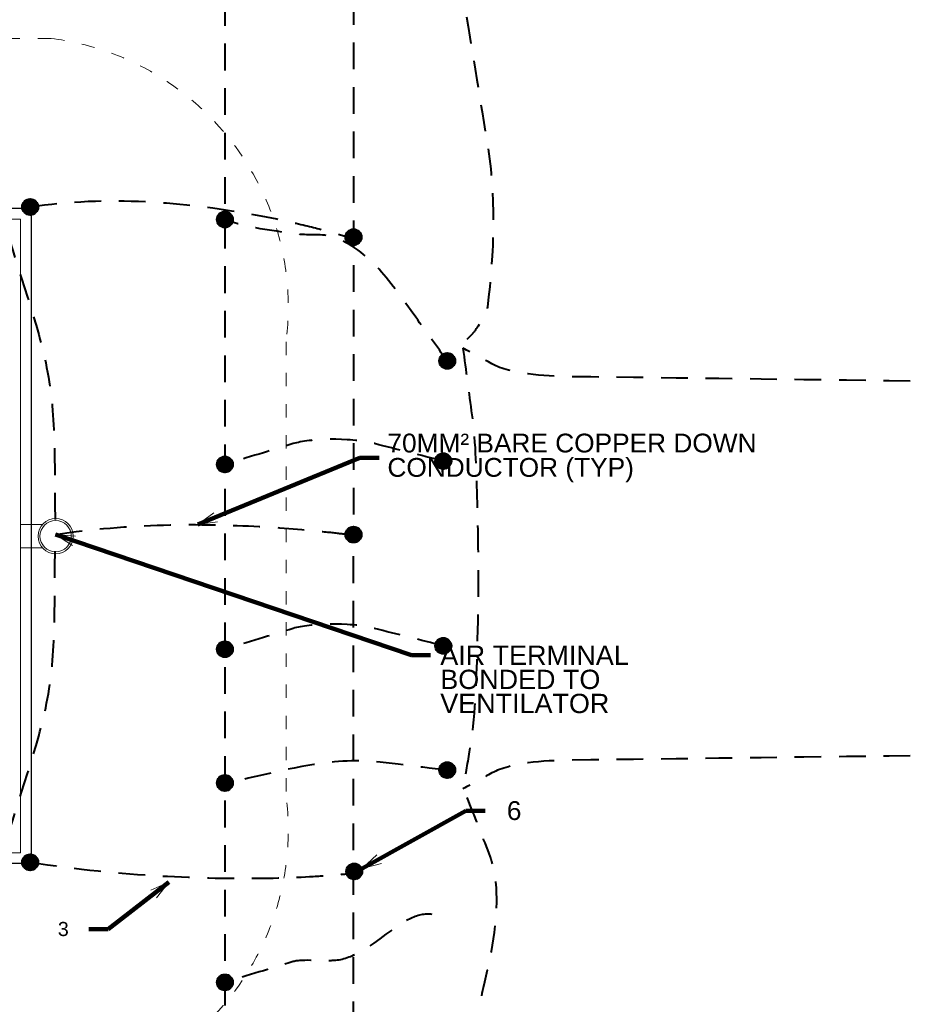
# Model space of a CAD drawing. Header units: inches. Extents: x -8534 to 5423, y -4988 to 1814.
# Tile 14 of 33: x -3678 to -3223, y -2827 to -2324. Entities that reach past the tile are written whole.
import ezdxf

# ---------------------------------------------------------------- set-up
doc = ezdxf.new("R2010")
doc.units = ezdxf.units.IN
doc.header["$LTSCALE"] = 200
doc.header["$MEASUREMENT"] = 0
doc.linetypes.add('DGN Style 2', pattern=[0.113678, 0.068207, -0.045471])
doc.linetypes.add('DGN Style 5', pattern=[0.079575, 0.034104, -0.045471])
for name, color, linetype, lineweight in [('A-FLOR', 30, 'Continuous', 0), ('E-DETL-TEXT', 3, 'Continuous', 0), ('E-GRND-CIRC', 4, 'Continuous', 40), ('G-ANNO-TEXT', 7, 'Continuous', 0), ('S-FNDN-PEDS', 48, 'Continuous', 30), ('S-WALL-LOAD', 3, 'Continuous', 13), ('SC Text', 7, 'Continuous', 0)]:
    doc.layers.add(name, color=color, linetype=linetype, lineweight=lineweight)
doc.styles.add('Notes', font='arial.ttf', dxfattribs={"height": 0.098425})
doc.styles.add('Notes_0', font='arial.ttf')
doc.styles.add('Title Block - General', font='arial.ttf', dxfattribs={"height": 0.12})
doc.dimstyles.new('EAST', dxfattribs={"dimtxt": 9.8425, "dimasz": 9.8425, "dimexe": 4.92125, "dimexo": 4.92125, "dimgap": 4.92125, "dimtad": 1, "dimdec": 0, "dimzin": 11, "dimdsep": 46, "dimlunit": 3, "dimtxsty": 'Notes_0', "dimblk": 'TerminatorOpen_0.5', "dimcen": 0.09, "dimclrd": 1, "dimadec": 4, "dimazin": 3, "dimtfac": 1, "dimtdec": 0, "dimtofl": 0, "dimtmove": 0, "dimatfit": 1, "dimldrblk": 'TerminatorOpen_0.5', "dimfxl": 1, "dimfrac": 2, "dimtolj": 1, "dimtzin": 11, "dimlwd": 30, "dimarcsym": 0})

# ---------------------------------------------------------------- blocks, each defined once
blk = doc.blocks.new('TerminatorOpen_0.5')
at = {"color": 0, "linetype": 'ByBlock', "lineweight": -2}
for q in [(-1, 0.25), (-1, 0), (-1, -0.25)]:
    blk.add_line((0, 0), q, dxfattribs=at)
blk = doc.blocks.new('E-101 LPS')
at = {"layer": 'A-FLOR', "linetype": 'DGN Style 5', "lineweight": 13}
for p, q in [((-3662.28, -2333.43, 144), (-4169.54, -2333.43, 144)), ((-3542.28, -2488.32, 144), (-3542.28, -2719.83, 144))]:
    blk.add_line(p, q, dxfattribs=at)
at = {"layer": 'A-FLOR', "linetype": 'DGN Style 5', "lineweight": 13, "extrusion": (0, 0, -1)}
blk.add_arc((3679.73, -2470.87, -144), 138.55, 97.2336, 187.2336, dxfattribs=at)
at = {"layer": 'A-FLOR', "linetype": 'DGN Style 5', "lineweight": 13}
blk.add_arc((-3679.73, -2737.27, 144), 138.55, 277.2336, 7.2336, dxfattribs=at)
at = {"layer": 'E-GRND-CIRC', "linetype": 'DGN Style 2'}
for p, q in [((-3507.88, -2130.91, 42.45), (-3507.88, -2587.59, 42.45)), ((-3507.88, -2130.91, 42.45), (-3507.88, -2587.59, 42.45)), ((-3507.88, -3043.48, 42.45), (-3507.88, -2586.8, 42.45))]:
    blk.add_line(p, q, dxfattribs=at)
at = {"layer": 'E-GRND-CIRC', "linetype": 'Continuous'}
for p, q in [((-3677.09, -2419.59, 506.29), (-3672.91, -2415.41, 506.29)), ((-3677.08, -2419.23, 506.29), (-3673.27, -2415.42, 506.29)), ((-3677.07, -2419.92, 506.29), (-3672.58, -2415.43, 506.29)), ((-3677.03, -2418.83, 506.29), (-3673.67, -2415.47, 506.29)), ((-3677.02, -2420.23, 506.29), (-3672.27, -2415.48, 506.29)), ((-3676.96, -2420.52, 506.29), (-3671.98, -2415.54, 506.29)), ((-3676.92, -2418.37, 506.29), (-3674.13, -2415.57, 506.29)), ((-3676.88, -2420.8, 506.29), (-3671.7, -2415.62, 506.29)), ((-3676.78, -2421.06, 506.29), (-3671.44, -2415.71, 506.29)), ((-3676.71, -2417.8, 506.29), (-3674.7, -2415.78, 506.29)), ((-3676.67, -2421.3, 506.29), (-3671.2, -2415.82, 506.29)), ((-3676.55, -2421.53, 506.29), (-3670.97, -2415.95, 506.29)), ((-3676.42, -2421.75, 506.29), (-3670.75, -2416.08, 506.29)), ((-3676.27, -2421.96, 506.29), (-3670.54, -2416.22, 506.29)), ((-3676.12, -2422.16, 506.29), (-3670.34, -2416.38, 506.29)), ((-3676.05, -2416.78, 506.29), (-3675.72, -2416.45, 506.29)), ((-3675.95, -2422.34, 506.29), (-3670.16, -2416.55, 506.29)), ((-3675.77, -2422.52, 506.29), (-3669.98, -2416.73, 506.29)), ((-3675.58, -2422.68, 506.29), (-3669.82, -2416.92, 506.29)), ((-3675.38, -2422.84, 506.29), (-3669.66, -2417.12, 506.29)), ((-3675.17, -2422.98, 506.29), (-3669.52, -2417.33, 506.29)), ((-3674.95, -2423.11, 506.29), (-3669.39, -2417.55, 506.29)), ((-3674.71, -2423.23, 506.29), (-3669.27, -2417.79, 506.29)), ((-3674.47, -2423.33, 506.29), (-3669.17, -2418.03, 506.29)), ((-3674.2, -2423.42, 506.29), (-3669.07, -2418.3, 506.29)), ((-3673.93, -2423.5, 506.29), (-3669, -2418.57, 506.29)), ((-3673.63, -2423.56, 506.29), (-3668.94, -2418.87, 506.29)), ((-3673.31, -2423.6, 506.29), (-3668.9, -2419.18, 506.29)), ((-3672.97, -2423.61, 506.29), (-3668.89, -2419.53, 506.29)), ((-3672.6, -2423.59, 506.29), (-3668.91, -2419.9, 506.29)), ((-3672.19, -2423.53, 506.29), (-3668.97, -2420.31, 506.29)), ((-3671.71, -2423.4, 506.29), (-3669.1, -2420.79, 506.29)), ((-3671.1, -2423.14, 506.29), (-3669.35, -2421.4, 506.29)), ((-3511.97, -2434.99, 42.45), (-3507.8, -2430.81, 42.45)), ((-3511.96, -2434.62, 42.45), (-3508.16, -2430.82, 42.45)), ((-3511.95, -2435.32, 42.45), (-3507.46, -2430.83, 42.45)), ((-3511.92, -2434.22, 42.45), (-3508.56, -2430.87, 42.45)), ((-3511.91, -2435.63, 42.45), (-3507.15, -2430.87, 42.45)), ((-3511.85, -2435.92, 42.45), (-3506.86, -2430.94, 42.45)), ((-3511.81, -2433.76, 42.45), (-3509.02, -2430.97, 42.45)), ((-3511.77, -2436.19, 42.45), (-3506.59, -2431.02, 42.45)), ((-3511.67, -2436.45, 42.45), (-3506.33, -2431.11, 42.45)), ((-3511.6, -2433.2, 42.45), (-3509.58, -2431.18, 42.45)), ((-3511.56, -2436.7, 42.45), (-3506.09, -2431.22, 42.45)), ((-3511.44, -2436.93, 42.45), (-3505.86, -2431.34, 42.45)), ((-3511.31, -2437.15, 42.45), (-3505.64, -2431.48, 42.45)), ((-3511.16, -2437.36, 42.45), (-3505.43, -2431.62, 42.45)), ((-3511.01, -2437.55, 42.45), (-3505.23, -2431.78, 42.45)), ((-3510.93, -2432.18, 42.45), (-3510.6, -2431.85, 42.45)), ((-3510.84, -2437.74, 42.45), (-3505.04, -2431.95, 42.45)), ((-3510.66, -2437.91, 42.45), (-3504.87, -2432.12, 42.45)), ((-3510.47, -2438.08, 42.45), (-3504.7, -2432.31, 42.45)), ((-3510.27, -2438.23, 42.45), (-3504.55, -2432.51, 42.45)), ((-3510.06, -2438.37, 42.45), (-3504.41, -2432.72, 42.45)), ((-3509.84, -2438.51, 42.45), (-3504.28, -2432.95, 42.45)), ((-3509.6, -2438.62, 42.45), (-3504.16, -2433.18, 42.45)), ((-3509.35, -2438.73, 42.45), (-3504.05, -2433.43, 42.45)), ((-3509.09, -2438.82, 42.45), (-3503.96, -2433.69, 42.45)), ((-3508.81, -2438.9, 42.45), (-3503.89, -2433.97, 42.45)), ((-3508.52, -2438.95, 42.45), (-3503.83, -2434.27, 42.45)), ((-3508.2, -2438.99, 42.45), (-3503.79, -2434.58, 42.45)), ((-3507.86, -2439, 42.45), (-3503.78, -2434.92, 42.45)), ((-3507.49, -2438.99, 42.45), (-3503.8, -2435.29, 42.45)), ((-3507.07, -2438.93, 42.45), (-3503.86, -2435.71, 42.45)), ((-3506.59, -2438.8, 42.45), (-3503.98, -2436.19, 42.45)), ((-3505.98, -2438.54, 42.45), (-3504.24, -2436.8, 42.45)), ((-3511.97, -2586.87, 42.45), (-3507.8, -2582.7, 42.45)), ((-3511.96, -2586.51, 42.45), (-3508.16, -2582.71, 42.45)), ((-3511.95, -2587.21, 42.45), (-3507.46, -2582.72, 42.45)), ((-3511.92, -2586.11, 42.45), (-3508.56, -2582.76, 42.45)), ((-3511.91, -2587.52, 42.45), (-3507.15, -2582.76, 42.45)), ((-3511.85, -2587.81, 42.45), (-3506.86, -2582.82, 42.45)), ((-3511.81, -2585.65, 42.45), (-3509.02, -2582.86, 42.45)), ((-3511.77, -2588.08, 42.45), (-3506.59, -2582.9, 42.45)), ((-3511.67, -2588.34, 42.45), (-3506.33, -2583, 42.45)), ((-3511.6, -2585.09, 42.45), (-3509.58, -2583.07, 42.45)), ((-3511.56, -2588.59, 42.45), (-3506.09, -2583.11, 42.45)), ((-3511.44, -2588.82, 42.45), (-3505.86, -2583.23, 42.45)), ((-3511.31, -2589.04, 42.45), (-3505.64, -2583.36, 42.45)), ((-3511.16, -2589.24, 42.45), (-3505.43, -2583.51, 42.45)), ((-3511.01, -2589.44, 42.45), (-3505.23, -2583.67, 42.45)), ((-3510.93, -2584.07, 42.45), (-3510.6, -2583.74, 42.45)), ((-3510.84, -2589.63, 42.45), (-3505.04, -2583.83, 42.45)), ((-3510.66, -2589.8, 42.45), (-3504.87, -2584.01, 42.45)), ((-3510.47, -2589.97, 42.45), (-3504.7, -2584.2, 42.45)), ((-3510.27, -2590.12, 42.45), (-3504.55, -2584.4, 42.45)), ((-3510.06, -2590.26, 42.45), (-3504.41, -2584.61, 42.45)), ((-3509.84, -2590.39, 42.45), (-3504.28, -2584.84, 42.45)), ((-3509.6, -2590.51, 42.45), (-3504.16, -2585.07, 42.45)), ((-3509.35, -2590.62, 42.45), (-3504.05, -2585.32, 42.45)), ((-3509.09, -2590.71, 42.45), (-3503.96, -2585.58, 42.45)), ((-3508.81, -2590.78, 42.45), (-3503.89, -2585.86, 42.45)), ((-3508.52, -2590.84, 42.45), (-3503.83, -2586.15, 42.45)), ((-3508.2, -2590.88, 42.45), (-3503.79, -2586.47, 42.45)), ((-3507.86, -2590.89, 42.45), (-3503.78, -2586.81, 42.45)), ((-3507.49, -2590.87, 42.45), (-3503.8, -2587.18, 42.45)), ((-3507.07, -2590.81, 42.45), (-3503.86, -2587.6, 42.45)), ((-3506.59, -2590.69, 42.45), (-3503.98, -2588.08, 42.45)), ((-3505.98, -2590.43, 42.45), (-3504.24, -2588.69, 42.45)), ((-3677.09, -2754.2, 506.29), (-3672.91, -2750.02, 506.29)), ((-3677.08, -2753.83, 506.29), (-3673.27, -2750.03, 506.29)), ((-3677.07, -2754.53, 506.29), (-3672.58, -2750.04, 506.29)), ((-3677.03, -2753.43, 506.29), (-3673.67, -2750.08, 506.29)), ((-3677.02, -2754.84, 506.29), (-3672.27, -2750.08, 506.29)), ((-3676.96, -2755.13, 506.29), (-3671.98, -2750.15, 506.29)), ((-3676.92, -2752.97, 506.29), (-3674.13, -2750.18, 506.29)), ((-3676.88, -2755.4, 506.29), (-3671.7, -2750.23, 506.29)), ((-3676.78, -2755.66, 506.29), (-3671.44, -2750.32, 506.29)), ((-3676.71, -2752.41, 506.29), (-3674.7, -2750.39, 506.29)), ((-3676.67, -2755.91, 506.29), (-3671.2, -2750.43, 506.29)), ((-3676.55, -2756.14, 506.29), (-3670.97, -2750.55, 506.29)), ((-3676.42, -2756.36, 506.29), (-3670.75, -2750.69, 506.29)), ((-3676.27, -2756.57, 506.29), (-3670.54, -2750.83, 506.29)), ((-3676.12, -2756.76, 506.29), (-3670.34, -2750.99, 506.29)), ((-3676.05, -2751.39, 506.29), (-3675.72, -2751.06, 506.29)), ((-3675.95, -2756.95, 506.29), (-3670.16, -2751.15, 506.29)), ((-3675.77, -2757.12, 506.29), (-3669.98, -2751.33, 506.29)), ((-3675.58, -2757.29, 506.29), (-3669.82, -2751.52, 506.29)), ((-3675.38, -2757.44, 506.29), (-3669.66, -2751.72, 506.29)), ((-3675.17, -2757.58, 506.29), (-3669.52, -2751.93, 506.29)), ((-3674.95, -2757.72, 506.29), (-3669.39, -2752.16, 506.29)), ((-3674.71, -2757.83, 506.29), (-3669.27, -2752.39, 506.29)), ((-3674.47, -2757.94, 506.29), (-3669.17, -2752.64, 506.29)), ((-3674.2, -2758.03, 506.29), (-3669.07, -2752.9, 506.29)), ((-3673.93, -2758.11, 506.29), (-3669, -2753.18, 506.29)), ((-3673.63, -2758.16, 506.29), (-3668.94, -2753.48, 506.29)), ((-3673.31, -2758.2, 506.29), (-3668.9, -2753.79, 506.29)), ((-3672.97, -2758.21, 506.29), (-3668.89, -2754.13, 506.29)), ((-3672.6, -2758.2, 506.29), (-3668.91, -2754.5, 506.29)), ((-3672.19, -2758.14, 506.29), (-3668.97, -2754.92, 506.29)), ((-3511.57, -2758.85, 506.29), (-3507.39, -2754.67, 506.29)), ((-3511.56, -2758.49, 506.29), (-3507.75, -2754.68, 506.29)), ((-3511.55, -2759.18, 506.29), (-3507.06, -2754.69, 506.29)), ((-3511.51, -2758.09, 506.29), (-3508.15, -2754.73, 506.29)), ((-3511.5, -2759.49, 506.29), (-3506.75, -2754.74, 506.29)), ((-3511.44, -2759.78, 506.29), (-3506.46, -2754.8, 506.29)), ((-3511.4, -2757.63, 506.29), (-3508.61, -2754.84, 506.29)), ((-3511.36, -2760.06, 506.29), (-3506.18, -2754.88, 506.29)), ((-3671.71, -2758.01, 506.29), (-3669.1, -2755.4, 506.29)), ((-3671.1, -2757.75, 506.29), (-3669.35, -2756.01, 506.29)), ((-3511.27, -2760.32, 506.29), (-3505.92, -2754.97, 506.29)), ((-3511.2, -2757.06, 506.29), (-3509.18, -2755.04, 506.29)), ((-3511.16, -2760.56, 506.29), (-3505.68, -2755.08, 506.29)), ((-3511.03, -2760.79, 506.29), (-3505.45, -2755.21, 506.29)), ((-3510.9, -2761.01, 506.29), (-3505.23, -2755.34, 506.29)), ((-3510.76, -2761.22, 506.29), (-3505.02, -2755.48, 506.29)), ((-3510.6, -2761.42, 506.29), (-3504.82, -2755.64, 506.29)), ((-3510.53, -2756.04, 506.29), (-3510.2, -2755.71, 506.29)), ((-3510.43, -2761.6, 506.29), (-3504.64, -2755.81, 506.29)), ((-3510.25, -2761.78, 506.29), (-3504.46, -2755.99, 506.29)), ((-3510.06, -2761.94, 506.29), (-3504.3, -2756.18, 506.29)), ((-3509.86, -2762.1, 506.29), (-3504.14, -2756.38, 506.29)), ((-3509.65, -2762.24, 506.29), (-3504, -2756.59, 506.29)), ((-3509.43, -2762.37, 506.29), (-3503.87, -2756.81, 506.29)), ((-3509.19, -2762.49, 506.29), (-3503.75, -2757.05, 506.29)), ((-3508.95, -2762.59, 506.29), (-3503.65, -2757.29, 506.29)), ((-3508.68, -2762.68, 506.29), (-3503.56, -2757.56, 506.29)), ((-3508.41, -2762.76, 506.29), (-3503.48, -2757.83, 506.29)), ((-3508.11, -2762.82, 506.29), (-3503.42, -2758.13, 506.29)), ((-3507.79, -2762.86, 506.29), (-3503.38, -2758.45, 506.29)), ((-3507.45, -2762.87, 506.29), (-3503.37, -2758.79, 506.29)), ((-3507.08, -2762.85, 506.29), (-3503.39, -2759.16, 506.29)), ((-3506.67, -2762.79, 506.29), (-3503.45, -2759.57, 506.29)), ((-3506.19, -2762.66, 506.29), (-3503.58, -2760.05, 506.29)), ((-3505.58, -2762.4, 506.29), (-3503.84, -2760.66, 506.29))]:
    blk.add_line(p, q, dxfattribs=at)
for centre in [(-3672.99, -2419.51, 506.29), (-3507.88, -2434.91, 42.45), (-3507.88, -2586.8, 42.45), (-3672.99, -2754.12, 506.29), (-3507.47, -2758.77, 506.29)]:
    blk.add_circle(centre, 4.1, dxfattribs=at)
at = {"layer": 'E-GRND-CIRC', "linetype": 'DGN Style 2'}
for points in [[(-3672.99, -2419.51, 506.29), (-3594.6, -2407.04, 506.29), (-3507.88, -2435.7, 42.45), (-3507.88, -2435.7, 42.45)], [(-3659.98, -2586.8), (-3585.66, -2574.95), (-3507.88, -2587.59, 42.45), (-3507.88, -2586.8, 42.45)], [(-3672.99, -2754.12, 506.29), (-3577.06, -2768.5, 506.29), (-3507.47, -2759.57, 506.29), (-3507.47, -2759.57, 506.29)]]:
    blk.add_open_spline(points, degree=3, dxfattribs=at)
for points in [[(-3684.73, -2432.2, 0), (-3677.58, -2457.72, 0), (-3667.4, -2482.77, 0), (-3663.27, -2508.77, 0), (-3659.17, -2534.57, 0), (-3661.07, -2561.32, 0), (-3659.98, -2587.59)], [(-3684.73, -2742.19, 0), (-3677.58, -2716.66, 0), (-3667.4, -2691.62, 0), (-3663.27, -2665.61, 0), (-3659.17, -2639.82, 0), (-3661.07, -2613.07, 0), (-3659.98, -2586.8)]]:
    blk.add_open_spline(points, degree=3, knots=[0, 0, 0, 0, 0.502021, 0.502021, 0.502021, 1, 1, 1, 1], dxfattribs=at)
at = {"layer": 'G-ANNO-TEXT'}
for p, q in [((-3666.68, -2581.59), (-3677.98, -2581.59)), ((-3666.68, -2593.59), (-3677.98, -2593.59))]:
    blk.add_line(p, q, dxfattribs=at)
for radius in [9, 8]:
    blk.add_circle((-3659.98, -2587.59), radius, dxfattribs=at)
at = {"layer": 'S-FNDN-PEDS', "flags": 128}
blk.add_lwpolyline([(-3929.72, -2420.17), (-3672.48, -2420.17), (-3672.48, -2754.78), (-3929.72, -2754.78)], dxfattribs=at)
at = {"layer": 'S-WALL-LOAD', "flags": 128}
blk.add_lwpolyline([(-3929.72, -2749.28), (-3677.98, -2749.28), (-3677.98, -2425.67), (-3929.72, -2425.67)], dxfattribs=at)
at = {"layer": 'E-DETL-TEXT', "insert": (-3463.54, -2643.47), "char_height": 9.8425, "width": 102.66, "attachment_point": 1, "line_spacing_factor": 0.75, "style": 'Notes'}
blk.add_mtext('AIR TERMINAL BONDED TO VENTILATOR', dxfattribs=at)
at = {"layer": 'SC Text', "linetype": 'DGN Style 2', "char_height": 9.6, "attachment_point": 1, "style": 'Title Block - General'}
for s, insert, line_spacing_factor in [('70MM² BARE COPPER DOWN\\PCONDUCTOR (TYP)', (-3490.54, -2535.24, 11.06), 0.776524), ('6', (-3429.56, -2722.91, 109.99), 0.6)]:
    blk.add_mtext(s, dxfattribs=dict(at, insert=insert, line_spacing_factor=line_spacing_factor))
at = {"layer": 'SC Text', "linetype": 'Continuous', "insert": (-3658.88, -2784.56, 77.56), "char_height": 7.2, "attachment_point": 1, "line_spacing_factor": 0.6, "style": 'Title Block - General'}
blk.add_mtext('3', dxfattribs=at)
at = {"layer": 'E-DETL-TEXT', "annotation_type": 0, "has_hookline": 1, "hookline_direction": 0, "text_width": 95.77}
blk.add_leader([(-3659.98, -2586.8), (-3478.32, -2648.4), (-3468.48, -2648.4)], dimstyle='EAST', override={"dimtad": 0, "dimclrd": 0, "dimlwd": 65534}, dxfattribs=at)
at = {"layer": 'SC Text', "color": 1, "linetype": 'Continuous', "lineweight": 30, "annotation_type": 0, "has_hookline": 1}
for points, override, hookline_direction, text_width in [([(-3587.33, -2581.71, 11.06), (-3504.67, -2547.58, 11.06), (-3494.82, -2547.58, 11.06)], {"dimtad": 0, "dimclrd": 0, "dimlwd": 65534}, 0, 186.79), ([(-3503.43, -2757.32, 109.99), (-3450.42, -2727.77, 109.99), (-3440.58, -2727.77, 109.99)], {"dimgap": -4.92125, "dimtad": 0, "dimclrd": 0, "dimlwd": 65534}, 0, 6.34), ([(-3602.11, -2764.22, 77.56), (-3633.25, -2788.21, 77.56), (-3643.1, -2788.21, 77.56)], {"dimgap": -4.92125, "dimtad": 0, "dimclrd": 0, "dimlwd": 65534}, 1, 4.71)]:
    blk.add_leader(points, dimstyle='EAST', override=override, dxfattribs=dict(at, hookline_direction=hookline_direction, text_width=text_width))

msp = doc.modelspace()

# ---------------------------------------------------------------- linework, layer by layer
at = {"layer": 'E-GRND-CIRC', "linetype": 'DGN Style 2'}
msp.add_line((-3573.56, -2108.77, 109.99), (-3573.56, -3066.18, 109.99), dxfattribs=at)
at = {"layer": 'E-GRND-CIRC', "linetype": 'Continuous'}
for p, q in [((-3577.65, -2425.99, 109.99), (-3573.48, -2421.81, 109.99)), ((-3577.64, -2425.63, 109.99), (-3573.84, -2421.82, 109.99)), ((-3577.63, -2426.32, 109.99), (-3573.14, -2421.83, 109.99)), ((-3577.6, -2425.22, 109.99), (-3574.24, -2421.87, 109.99)), ((-3577.59, -2426.63, 109.99), (-3572.83, -2421.88, 109.99)), ((-3577.53, -2426.92, 109.99), (-3572.54, -2421.94, 109.99)), ((-3577.49, -2424.77, 109.99), (-3574.7, -2421.97, 109.99)), ((-3577.45, -2427.2, 109.99), (-3572.27, -2422.02, 109.99)), ((-3577.35, -2427.45, 109.99), (-3572.01, -2422.11, 109.99)), ((-3577.28, -2424.2, 109.99), (-3575.26, -2422.18, 109.99)), ((-3577.24, -2427.7, 109.99), (-3571.77, -2422.22, 109.99)), ((-3577.12, -2427.93, 109.99), (-3571.53, -2422.35, 109.99)), ((-3576.99, -2428.15, 109.99), (-3571.31, -2422.48, 109.99)), ((-3576.84, -2428.36, 109.99), (-3571.11, -2422.62, 109.99)), ((-3576.68, -2428.56, 109.99), (-3570.91, -2422.78, 109.99)), ((-3576.61, -2423.18, 109.99), (-3576.28, -2422.85, 109.99)), ((-3576.52, -2428.74, 109.99), (-3570.72, -2422.95, 109.99)), ((-3576.34, -2428.92, 109.99), (-3570.55, -2423.13, 109.99)), ((-3576.15, -2429.08, 109.99), (-3570.38, -2423.32, 109.99)), ((-3575.95, -2429.24, 109.99), (-3570.23, -2423.52, 109.99)), ((-3575.74, -2429.38, 109.99), (-3570.09, -2423.73, 109.99)), ((-3575.52, -2429.51, 109.99), (-3569.96, -2423.95, 109.99)), ((-3575.28, -2429.63, 109.99), (-3569.84, -2424.18, 109.99)), ((-3575.03, -2429.73, 109.99), (-3569.73, -2424.43, 109.99)), ((-3574.77, -2429.82, 109.99), (-3569.64, -2424.7, 109.99)), ((-3574.49, -2429.9, 109.99), (-3569.57, -2424.97, 109.99)), ((-3574.2, -2429.96, 109.99), (-3569.51, -2425.27, 109.99)), ((-3573.88, -2429.99, 109.99), (-3569.47, -2425.58, 109.99)), ((-3573.54, -2430.01, 109.99), (-3569.46, -2425.93, 109.99)), ((-3573.17, -2429.99, 109.99), (-3569.48, -2426.3, 109.99)), ((-3572.75, -2429.93, 109.99), (-3569.54, -2426.71, 109.99)), ((-3572.27, -2429.8, 109.99), (-3569.66, -2427.19, 109.99)), ((-3571.66, -2429.54, 109.99), (-3569.92, -2427.8, 109.99)), ((-3464.09, -2498.19, 156), (-3459.92, -2494.01, 156)), ((-3464.08, -2497.83, 156), (-3460.28, -2494.02, 156)), ((-3464.07, -2498.52, 156), (-3459.58, -2494.03, 156)), ((-3464.04, -2497.43, 156), (-3460.68, -2494.07, 156)), ((-3464.03, -2498.83, 156), (-3459.27, -2494.08, 156)), ((-3463.97, -2499.12, 156), (-3458.98, -2494.14, 156)), ((-3463.93, -2496.97, 156), (-3461.14, -2494.18, 156)), ((-3463.89, -2499.4, 156), (-3458.71, -2494.22, 156)), ((-3463.79, -2499.66, 156), (-3458.45, -2494.32, 156)), ((-3463.72, -2496.4, 156), (-3461.7, -2494.39, 156)), ((-3463.68, -2499.9, 156), (-3458.21, -2494.42, 156)), ((-3463.56, -2500.13, 156), (-3457.98, -2494.55, 156)), ((-3463.43, -2500.35, 156), (-3457.76, -2494.68, 156)), ((-3463.28, -2500.56, 156), (-3457.55, -2494.83, 156)), ((-3463.13, -2500.76, 156), (-3457.35, -2494.98, 156)), ((-3463.05, -2495.38, 156), (-3462.72, -2495.05, 156)), ((-3462.96, -2500.94, 156), (-3457.16, -2495.15, 156)), ((-3462.78, -2501.12, 156), (-3456.99, -2495.33, 156)), ((-3462.59, -2501.28, 156), (-3456.82, -2495.52, 156)), ((-3462.39, -2501.44, 156), (-3456.67, -2495.72, 156)), ((-3462.18, -2501.58, 156), (-3456.53, -2495.93, 156)), ((-3461.96, -2501.71, 156), (-3456.4, -2496.15, 156)), ((-3461.72, -2501.83, 156), (-3456.28, -2496.39, 156)), ((-3461.47, -2501.93, 156), (-3456.17, -2496.63, 156)), ((-3461.21, -2502.03, 156), (-3456.08, -2496.9, 156)), ((-3460.93, -2502.1, 156), (-3456.01, -2497.17, 156)), ((-3460.64, -2502.16, 156), (-3455.95, -2497.47, 156)), ((-3460.32, -2502.2, 156), (-3455.91, -2497.79, 156)), ((-3459.98, -2502.21, 156), (-3455.9, -2498.13, 156)), ((-3459.61, -2502.19, 156), (-3455.92, -2498.5, 156)), ((-3459.19, -2502.13, 156), (-3455.98, -2498.91, 156)), ((-3458.71, -2502, 156), (-3456.1, -2499.39, 156)), ((-3458.1, -2501.75, 156), (-3456.36, -2500, 156)), ((-3577.65, -2551.04, 109.99), (-3573.48, -2546.86, 109.99)), ((-3577.64, -2550.68, 109.99), (-3573.84, -2546.87, 109.99)), ((-3577.63, -2551.37, 109.99), (-3573.14, -2546.88, 109.99)), ((-3577.6, -2550.28, 109.99), (-3574.24, -2546.92, 109.99)), ((-3577.59, -2551.68, 109.99), (-3572.83, -2546.93, 109.99)), ((-3577.53, -2551.97, 109.99), (-3572.54, -2546.99, 109.99)), ((-3577.49, -2549.82, 109.99), (-3574.7, -2547.03, 109.99)), ((-3577.45, -2552.25, 109.99), (-3572.27, -2547.07, 109.99)), ((-3577.35, -2552.51, 109.99), (-3572.01, -2547.17, 109.99)), ((-3577.28, -2549.25, 109.99), (-3575.26, -2547.24, 109.99)), ((-3577.24, -2552.75, 109.99), (-3571.77, -2547.27, 109.99)), ((-3577.12, -2552.98, 109.99), (-3571.53, -2547.4, 109.99)), ((-3576.99, -2553.2, 109.99), (-3571.31, -2547.53, 109.99)), ((-3576.84, -2553.41, 109.99), (-3571.11, -2547.68, 109.99)), ((-3576.68, -2553.61, 109.99), (-3570.91, -2547.83, 109.99)), ((-3576.61, -2548.23, 109.99), (-3576.28, -2547.9, 109.99)), ((-3576.52, -2553.79, 109.99), (-3570.72, -2548, 109.99)), ((-3576.34, -2553.97, 109.99), (-3570.55, -2548.18, 109.99)), ((-3576.15, -2554.13, 109.99), (-3570.38, -2548.37, 109.99)), ((-3575.95, -2554.29, 109.99), (-3570.23, -2548.57, 109.99)), ((-3575.74, -2554.43, 109.99), (-3570.09, -2548.78, 109.99)), ((-3466.09, -2549.34, 156), (-3461.92, -2545.16, 156)), ((-3466.08, -2548.97, 156), (-3462.28, -2545.17, 156)), ((-3466.07, -2549.67, 156), (-3461.58, -2545.18, 156)), ((-3466.04, -2548.57, 156), (-3462.68, -2545.22, 156)), ((-3466.03, -2549.98, 156), (-3461.27, -2545.22, 156)), ((-3465.97, -2550.27, 156), (-3460.98, -2545.29, 156)), ((-3465.93, -2548.11, 156), (-3463.14, -2545.32, 156)), ((-3465.89, -2550.54, 156), (-3460.71, -2545.37, 156)), ((-3465.79, -2550.8, 156), (-3460.45, -2545.46, 156)), ((-3465.72, -2547.55, 156), (-3463.7, -2545.53, 156)), ((-3465.68, -2551.05, 156), (-3460.21, -2545.57, 156)), ((-3465.56, -2551.28, 156), (-3459.98, -2545.69, 156)), ((-3465.43, -2551.5, 156), (-3459.76, -2545.83, 156)), ((-3465.28, -2551.71, 156), (-3459.55, -2545.97, 156)), ((-3465.13, -2551.9, 156), (-3459.35, -2546.13, 156)), ((-3465.05, -2546.53, 156), (-3464.72, -2546.2, 156)), ((-3464.96, -2552.09, 156), (-3459.16, -2546.29, 156)), ((-3464.78, -2552.26, 156), (-3458.99, -2546.47, 156)), ((-3464.59, -2552.43, 156), (-3458.82, -2546.66, 156)), ((-3464.39, -2552.58, 156), (-3458.67, -2546.86, 156)), ((-3464.18, -2552.72, 156), (-3458.53, -2547.07, 156)), ((-3463.96, -2552.85, 156), (-3458.4, -2547.3, 156)), ((-3463.72, -2552.97, 156), (-3458.28, -2547.53, 156)), ((-3463.47, -2553.08, 156), (-3458.17, -2547.78, 156)), ((-3463.21, -2553.17, 156), (-3458.08, -2548.04, 156)), ((-3462.93, -2553.25, 156), (-3458.01, -2548.32, 156)), ((-3462.64, -2553.3, 156), (-3457.95, -2548.62, 156)), ((-3575.52, -2554.56, 109.99), (-3569.96, -2549, 109.99)), ((-3575.28, -2554.68, 109.99), (-3569.84, -2549.24, 109.99)), ((-3575.03, -2554.78, 109.99), (-3569.73, -2549.48, 109.99)), ((-3574.77, -2554.87, 109.99), (-3569.64, -2549.75, 109.99)), ((-3574.49, -2554.95, 109.99), (-3569.57, -2550.02, 109.99)), ((-3574.2, -2555.01, 109.99), (-3569.51, -2550.32, 109.99)), ((-3573.88, -2555.05, 109.99), (-3569.47, -2550.64, 109.99)), ((-3573.54, -2555.06, 109.99), (-3569.46, -2550.98, 109.99)), ((-3573.17, -2555.04, 109.99), (-3569.48, -2551.35, 109.99)), ((-3572.75, -2554.98, 109.99), (-3569.54, -2551.76, 109.99)), ((-3572.27, -2554.85, 109.99), (-3569.66, -2552.24, 109.99)), ((-3571.66, -2554.6, 109.99), (-3569.92, -2552.85, 109.99)), ((-3462.32, -2553.34, 156), (-3457.91, -2548.93, 156)), ((-3461.98, -2553.35, 156), (-3457.9, -2549.27, 156)), ((-3461.61, -2553.34, 156), (-3457.92, -2549.64, 156)), ((-3461.19, -2553.27, 156), (-3457.98, -2550.06, 156)), ((-3460.71, -2553.15, 156), (-3458.1, -2550.54, 156)), ((-3460.1, -2552.89, 156), (-3458.36, -2551.15, 156)), ((-3577.65, -2645.39, 109.99), (-3573.48, -2641.21, 109.99)), ((-3577.64, -2645.02, 109.99), (-3573.84, -2641.22, 109.99)), ((-3577.63, -2645.72, 109.99), (-3573.14, -2641.23, 109.99)), ((-3577.6, -2644.62, 109.99), (-3574.24, -2641.27, 109.99)), ((-3577.59, -2646.03, 109.99), (-3572.83, -2641.27, 109.99)), ((-3577.53, -2646.32, 109.99), (-3572.54, -2641.34, 109.99)), ((-3577.49, -2644.16, 109.99), (-3574.7, -2641.37, 109.99)), ((-3577.45, -2646.59, 109.99), (-3572.27, -2641.42, 109.99)), ((-3577.35, -2646.85, 109.99), (-3572.01, -2641.51, 109.99)), ((-3577.28, -2643.6, 109.99), (-3575.26, -2641.58, 109.99)), ((-3577.24, -2647.1, 109.99), (-3571.77, -2641.62, 109.99)), ((-3577.12, -2647.33, 109.99), (-3571.53, -2641.74, 109.99)), ((-3576.99, -2647.55, 109.99), (-3571.31, -2641.88, 109.99)), ((-3576.84, -2647.76, 109.99), (-3571.11, -2642.02, 109.99)), ((-3576.68, -2647.95, 109.99), (-3570.91, -2642.18, 109.99)), ((-3576.61, -2642.58, 109.99), (-3576.28, -2642.25, 109.99)), ((-3576.52, -2648.14, 109.99), (-3570.72, -2642.34, 109.99)), ((-3576.34, -2648.31, 109.99), (-3570.55, -2642.52, 109.99)), ((-3576.15, -2648.48, 109.99), (-3570.38, -2642.71, 109.99)), ((-3575.95, -2648.63, 109.99), (-3570.23, -2642.91, 109.99)), ((-3575.74, -2648.77, 109.99), (-3570.09, -2643.12, 109.99)), ((-3575.52, -2648.91, 109.99), (-3569.96, -2643.35, 109.99)), ((-3575.28, -2649.02, 109.99), (-3569.84, -2643.58, 109.99)), ((-3575.03, -2649.13, 109.99), (-3569.73, -2643.83, 109.99)), ((-3574.77, -2649.22, 109.99), (-3569.64, -2644.09, 109.99)), ((-3466.09, -2643.68, 156), (-3461.92, -2639.5, 156)), ((-3466.08, -2643.32, 156), (-3462.28, -2639.51, 156)), ((-3466.07, -2644.01, 156), (-3461.58, -2639.52, 156)), ((-3466.04, -2642.92, 156), (-3462.68, -2639.56, 156)), ((-3466.03, -2644.32, 156), (-3461.27, -2639.57, 156)), ((-3465.97, -2644.61, 156), (-3460.98, -2639.63, 156)), ((-3465.93, -2642.46, 156), (-3463.14, -2639.67, 156)), ((-3465.89, -2644.89, 156), (-3460.71, -2639.71, 156)), ((-3465.79, -2645.15, 156), (-3460.45, -2639.81, 156)), ((-3465.72, -2641.89, 156), (-3463.7, -2639.88, 156)), ((-3465.68, -2645.39, 156), (-3460.21, -2639.91, 156)), ((-3465.56, -2645.62, 156), (-3459.98, -2640.04, 156)), ((-3465.43, -2645.84, 156), (-3459.76, -2640.17, 156)), ((-3465.28, -2646.05, 156), (-3459.55, -2640.32, 156)), ((-3465.13, -2646.25, 156), (-3459.35, -2640.47, 156)), ((-3465.05, -2640.87, 156), (-3464.72, -2640.54, 156)), ((-3464.96, -2646.43, 156), (-3459.16, -2640.64, 156)), ((-3464.78, -2646.61, 156), (-3458.99, -2640.82, 156)), ((-3464.59, -2646.77, 156), (-3458.82, -2641.01, 156)), ((-3464.39, -2646.93, 156), (-3458.67, -2641.21, 156)), ((-3464.18, -2647.07, 156), (-3458.53, -2641.42, 156)), ((-3463.96, -2647.2, 156), (-3458.4, -2641.64, 156)), ((-3463.72, -2647.32, 156), (-3458.28, -2641.88, 156)), ((-3463.47, -2647.42, 156), (-3458.17, -2642.12, 156)), ((-3463.21, -2647.52, 156), (-3458.08, -2642.39, 156)), ((-3462.93, -2647.59, 156), (-3458.01, -2642.66, 156)), ((-3462.64, -2647.65, 156), (-3457.95, -2642.96, 156)), ((-3462.32, -2647.69, 156), (-3457.91, -2643.28, 156)), ((-3461.98, -2647.7, 156), (-3457.9, -2643.62, 156)), ((-3461.61, -2647.68, 156), (-3457.92, -2643.99, 156)), ((-3574.49, -2649.3, 109.99), (-3569.57, -2644.37, 109.99)), ((-3574.2, -2649.35, 109.99), (-3569.51, -2644.67, 109.99)), ((-3573.88, -2649.39, 109.99), (-3569.47, -2644.98, 109.99)), ((-3573.54, -2649.4, 109.99), (-3569.46, -2645.32, 109.99)), ((-3573.17, -2649.39, 109.99), (-3569.48, -2645.69, 109.99)), ((-3572.75, -2649.32, 109.99), (-3569.54, -2646.11, 109.99)), ((-3572.27, -2649.2, 109.99), (-3569.66, -2646.59, 109.99)), ((-3571.66, -2648.94, 109.99), (-3569.92, -2647.2, 109.99)), ((-3461.19, -2647.62, 156), (-3457.98, -2644.4, 156)), ((-3460.71, -2647.49, 156), (-3458.1, -2644.88, 156)), ((-3460.1, -2647.24, 156), (-3458.36, -2645.49, 156)), ((-3464.09, -2707.12, 156), (-3459.92, -2702.95, 156)), ((-3464.08, -2706.76, 156), (-3460.28, -2702.96, 156)), ((-3464.07, -2707.46, 156), (-3459.58, -2702.97, 156)), ((-3464.04, -2706.36, 156), (-3460.68, -2703, 156)), ((-3464.03, -2707.77, 156), (-3459.27, -2703.01, 156)), ((-3463.97, -2708.06, 156), (-3458.98, -2703.07, 156)), ((-3463.93, -2705.9, 156), (-3461.14, -2703.11, 156)), ((-3463.89, -2708.33, 156), (-3458.71, -2703.15, 156)), ((-3463.79, -2708.59, 156), (-3458.45, -2703.25, 156)), ((-3463.72, -2705.34, 156), (-3461.7, -2703.32, 156)), ((-3463.68, -2708.83, 156), (-3458.21, -2703.36, 156)), ((-3463.56, -2709.06, 156), (-3457.98, -2703.48, 156)), ((-3463.43, -2709.28, 156), (-3457.76, -2703.61, 156)), ((-3463.28, -2709.49, 156), (-3457.55, -2703.76, 156)), ((-3463.13, -2709.69, 156), (-3457.35, -2703.91, 156)), ((-3463.05, -2704.32, 156), (-3462.72, -2703.99, 156)), ((-3462.96, -2709.88, 156), (-3457.16, -2704.08, 156)), ((-3462.78, -2710.05, 156), (-3456.99, -2704.26, 156)), ((-3462.59, -2710.22, 156), (-3456.82, -2704.45, 156)), ((-3462.39, -2710.37, 156), (-3456.67, -2704.65, 156)), ((-3577.65, -2713.69, 109.99), (-3573.48, -2709.52, 109.99)), ((-3577.64, -2713.33, 109.99), (-3573.84, -2709.52, 109.99)), ((-3577.63, -2714.02, 109.99), (-3573.14, -2709.54, 109.99)), ((-3577.6, -2712.93, 109.99), (-3574.24, -2709.57, 109.99)), ((-3577.59, -2714.33, 109.99), (-3572.83, -2709.58, 109.99)), ((-3577.53, -2714.63, 109.99), (-3572.54, -2709.64, 109.99)), ((-3577.49, -2712.47, 109.99), (-3574.7, -2709.68, 109.99)), ((-3462.18, -2710.51, 156), (-3456.53, -2704.86, 156)), ((-3461.96, -2710.64, 156), (-3456.4, -2705.08, 156)), ((-3461.72, -2710.76, 156), (-3456.28, -2705.32, 156)), ((-3461.47, -2710.87, 156), (-3456.17, -2705.57, 156)), ((-3461.21, -2710.96, 156), (-3456.08, -2705.83, 156)), ((-3460.93, -2711.03, 156), (-3456.01, -2706.11, 156)), ((-3460.64, -2711.09, 156), (-3455.95, -2706.4, 156)), ((-3460.32, -2711.13, 156), (-3455.91, -2706.72, 156)), ((-3459.98, -2711.14, 156), (-3455.9, -2707.06, 156)), ((-3459.61, -2711.12, 156), (-3455.92, -2707.43, 156)), ((-3459.19, -2711.06, 156), (-3455.98, -2707.85, 156)), ((-3458.71, -2710.94, 156), (-3456.1, -2708.33, 156)), ((-3458.1, -2710.68, 156), (-3456.36, -2708.94, 156)), ((-3577.45, -2714.9, 109.99), (-3572.27, -2709.72, 109.99)), ((-3577.35, -2715.16, 109.99), (-3572.01, -2709.82, 109.99)), ((-3577.28, -2711.91, 109.99), (-3575.26, -2709.89, 109.99)), ((-3577.24, -2715.4, 109.99), (-3571.77, -2709.93, 109.99)), ((-3577.12, -2715.63, 109.99), (-3571.53, -2710.05, 109.99)), ((-3576.99, -2715.85, 109.99), (-3571.31, -2710.18, 109.99)), ((-3576.84, -2716.06, 109.99), (-3571.11, -2710.33, 109.99)), ((-3576.68, -2716.26, 109.99), (-3570.91, -2710.48, 109.99)), ((-3576.61, -2710.88, 109.99), (-3576.28, -2710.55, 109.99)), ((-3576.52, -2716.44, 109.99), (-3570.72, -2710.65, 109.99)), ((-3576.34, -2716.62, 109.99), (-3570.55, -2710.83, 109.99)), ((-3576.15, -2716.78, 109.99), (-3570.38, -2711.02, 109.99)), ((-3575.95, -2716.94, 109.99), (-3570.23, -2711.22, 109.99)), ((-3575.74, -2717.08, 109.99), (-3570.09, -2711.43, 109.99)), ((-3575.52, -2717.21, 109.99), (-3569.96, -2711.65, 109.99)), ((-3575.28, -2717.33, 109.99), (-3569.84, -2711.89, 109.99)), ((-3575.03, -2717.43, 109.99), (-3569.73, -2712.14, 109.99)), ((-3574.77, -2717.53, 109.99), (-3569.64, -2712.4, 109.99)), ((-3574.49, -2717.6, 109.99), (-3569.57, -2712.68, 109.99)), ((-3574.2, -2717.66, 109.99), (-3569.51, -2712.97, 109.99)), ((-3573.88, -2717.7, 109.99), (-3569.47, -2713.29, 109.99)), ((-3573.54, -2717.71, 109.99), (-3569.46, -2713.63, 109.99)), ((-3573.17, -2717.69, 109.99), (-3569.48, -2714, 109.99)), ((-3572.75, -2717.63, 109.99), (-3569.54, -2714.41, 109.99)), ((-3572.27, -2717.5, 109.99), (-3569.66, -2714.89, 109.99)), ((-3571.66, -2717.25, 109.99), (-3569.92, -2715.51, 109.99)), ((-3577.65, -2815.5, 109.99), (-3573.48, -2811.32, 109.99)), ((-3577.64, -2815.14, 109.99), (-3573.84, -2811.33, 109.99)), ((-3577.63, -2815.83, 109.99), (-3573.14, -2811.34, 109.99)), ((-3577.6, -2814.74, 109.99), (-3574.24, -2811.38, 109.99)), ((-3577.59, -2816.14, 109.99), (-3572.83, -2811.39, 109.99)), ((-3577.53, -2816.43, 109.99), (-3572.54, -2811.45, 109.99)), ((-3577.49, -2814.28, 109.99), (-3574.7, -2811.49, 109.99)), ((-3577.45, -2816.71, 109.99), (-3572.27, -2811.53, 109.99)), ((-3577.35, -2816.97, 109.99), (-3572.01, -2811.63, 109.99)), ((-3577.28, -2813.71, 109.99), (-3575.26, -2811.69, 109.99)), ((-3577.24, -2817.21, 109.99), (-3571.77, -2811.73, 109.99)), ((-3577.12, -2817.44, 109.99), (-3571.53, -2811.86, 109.99)), ((-3576.99, -2817.66, 109.99), (-3571.31, -2811.99, 109.99)), ((-3576.84, -2817.87, 109.99), (-3571.11, -2812.14, 109.99)), ((-3576.68, -2818.07, 109.99), (-3570.91, -2812.29, 109.99)), ((-3576.61, -2812.69, 109.99), (-3576.28, -2812.36, 109.99)), ((-3576.52, -2818.25, 109.99), (-3570.72, -2812.46, 109.99)), ((-3576.34, -2818.43, 109.99), (-3570.55, -2812.64, 109.99)), ((-3576.15, -2818.59, 109.99), (-3570.38, -2812.83, 109.99)), ((-3575.95, -2818.75, 109.99), (-3570.23, -2813.03, 109.99)), ((-3575.74, -2818.89, 109.99), (-3570.09, -2813.24, 109.99)), ((-3575.52, -2819.02, 109.99), (-3569.96, -2813.46, 109.99)), ((-3575.28, -2819.14, 109.99), (-3569.84, -2813.7, 109.99)), ((-3575.03, -2819.24, 109.99), (-3569.73, -2813.94, 109.99)), ((-3574.77, -2819.33, 109.99), (-3569.64, -2814.21, 109.99)), ((-3574.49, -2819.41, 109.99), (-3569.57, -2814.48, 109.99)), ((-3574.2, -2819.47, 109.99), (-3569.51, -2814.78, 109.99)), ((-3573.88, -2819.51, 109.99), (-3569.47, -2815.1, 109.99)), ((-3573.54, -2819.52, 109.99), (-3569.46, -2815.44, 109.99)), ((-3573.17, -2819.5, 109.99), (-3569.48, -2815.81, 109.99)), ((-3572.75, -2819.44, 109.99), (-3569.54, -2816.22, 109.99)), ((-3572.27, -2819.31, 109.99), (-3569.66, -2816.7, 109.99)), ((-3571.66, -2819.05, 109.99), (-3569.92, -2817.31, 109.99))]:
    msp.add_line(p, q, dxfattribs=at)
for centre in [(-3573.56, -2425.91, 109.99), (-3460, -2498.11, 156), (-3573.56, -2550.96, 109.99), (-3462, -2549.26, 156), (-3573.56, -2645.31, 109.99), (-3462, -2643.6, 156), (-3460, -2707.04, 156), (-3573.56, -2713.61, 109.99), (-3573.56, -2815.42, 109.99)]:
    msp.add_circle(centre, 4.1, dxfattribs=at)
at = {"layer": 'E-GRND-CIRC', "linetype": 'DGN Style 2'}
for points, knots in [([(-3453.82, -2300.07, 67.54), (-3449.05, -2329.17, 73.29), (-3444.28, -2358.27, 81.92), (-3439.5, -2387.37, 84.79), (-3435.1, -2414.25, 87.45), (-3435.97, -2443.01, 84.79), (-3439.5, -2470.63, 84.79), (-3440.18, -2475.88, 84.79), (-3447.05, -2484.24, 82.16), (-3447.25, -2484.44, 84.79), (-3448.17, -2485.34, 96.66), (-3449.08, -2486.24, 132.26), (-3450, -2487.14, 156)], [0, 0, 0, 0, 0.345955, 0.345955, 0.345955, 0.665513, 0.665513, 0.665513, 0.726285, 0.726285, 0.726285, 1, 1, 1, 1]), ([(-3460, -2498.11, 156), (-3465.36, -2490.68, 156), (-3470.73, -2483.24, 156), (-3476.09, -2475.8, 156), (-3488.39, -2458.76, 156), (-3499.72, -2441.2, 140.58), (-3518.14, -2434.94, 132.84), (-3523.89, -2432.98, 130.43), (-3530.33, -2434.16, 128.01), (-3536.39, -2433.35, 125.59), (-3548.98, -2431.68, 120.56), (-3562.26, -2430.23, 115.14), (-3573.56, -2425.91, 109.99)], [0, 0, 0, 0, 0.18189, 0.18189, 0.18189, 0.598694, 0.598694, 0.598694, 0.728962, 0.728962, 0.728962, 1, 1, 1, 1]), ([(-3223.5, -2508.41, 144), (-3281.49, -2507.65, 144), (-3339.49, -2506.89, 144), (-3397.49, -2506.14, 144), (-3410.88, -2505.96, 144), (-3427.53, -2504.84, 140.12), (-3437.14, -2499.64, 144), (-3442.09, -2496.97, 146), (-3447.04, -2494.29, 152), (-3452, -2491.61, 156)], [0, 0, 0, 0, 0.740747, 0.740747, 0.740747, 0.911795, 0.911795, 0.911795, 1, 1, 1, 1]), ([(-3452, -2491.61, 156), (-3450.47, -2502.96, 156), (-3448.94, -2514.31, 156), (-3447.41, -2525.66, 156), (-3445.42, -2540.48, 156), (-3445.2, -2555.51, 156), (-3444.76, -2570.46, 156), (-3444.02, -2595.28, 156), (-3444.05, -2620.13, 156), (-3444.76, -2644.96, 156), (-3445.26, -2662.58, 156), (-3445.7, -2680.34, 156), (-3448.72, -2697.71, 156), (-3449.81, -2703.99, 156), (-3450.91, -2710.26, 156), (-3452, -2716.54, 156)], [0, 0, 0, 0, 0.152173, 0.152173, 0.152173, 0.351004, 0.351004, 0.351004, 0.680996, 0.680996, 0.680996, 0.915352, 0.915352, 0.915352, 1, 1, 1, 1]), ([(-3462, -2549.26, 156), (-3473.74, -2546.28, 156), (-3485.47, -2543.31, 156), (-3497.21, -2540.34, 156), (-3510.59, -2536.95, 156), (-3530.41, -2537.84, 161.41), (-3538.62, -2540.34, 156), (-3550.27, -2543.88, 148.33), (-3561.91, -2547.42, 125.33), (-3573.56, -2550.96, 109.99)], [0, 0, 0, 0, 0.266193, 0.266193, 0.266193, 0.569616, 0.569616, 0.569616, 1, 1, 1, 1]), ([(-3462, -2643.6, 156), (-3473.74, -2640.63, 156), (-3485.47, -2637.66, 156), (-3497.21, -2634.68, 156), (-3510.59, -2631.29, 156), (-3530.41, -2632.19, 161.41), (-3538.62, -2634.68, 156), (-3550.27, -2638.22, 148.33), (-3561.91, -2641.77, 125.33), (-3573.56, -2645.31, 109.99)], [0, 0, 0, 0, 0.266193, 0.266193, 0.266193, 0.569616, 0.569616, 0.569616, 1, 1, 1, 1]), ([(-3460, -2707.04, 156), (-3476.27, -2705.48, 156), (-3494.08, -2701.99, 160.69), (-3508.81, -2702.35, 156), (-3532.91, -2702.95, 148.33), (-3551.97, -2709.86, 125.33), (-3573.56, -2713.61, 109.99)], [0, 0, 0, 0, 0.379347, 0.379347, 0.379347, 1, 1, 1, 1]), ([(-3223.5, -2699.74, 144), (-3281.49, -2700.5, 144), (-3339.49, -2701.26, 144), (-3397.49, -2702.01, 144), (-3410.88, -2702.19, 144), (-3427.53, -2703.31, 140.12), (-3437.14, -2708.5, 144), (-3442.09, -2711.18, 146), (-3447.04, -2713.86, 152), (-3452, -2716.54, 156)], [0, 0, 0, 0, 0.740747, 0.740747, 0.740747, 0.911795, 0.911795, 0.911795, 1, 1, 1, 1]), ([(-3450, -2721.01, 156), (-3446.25, -2730.52, 156), (-3442.5, -2740.03, 156), (-3438.75, -2749.54, 156), (-3427.41, -2778.33, 156), (-3444.5, -2823.56, 168.37), (-3446.65, -2842.03, 156), (-3449.22, -2864.05, 141.26), (-3451.78, -2886.06, 97.03), (-3454.35, -2908.08, 67.54)], [0, 0, 0, 0, 0.130981, 0.130981, 0.130981, 0.527387, 0.527387, 0.527387, 1, 1, 1, 1]), ([(-3467.71, -2780.77, 109.99), (-3483, -2778.19, 107.56), (-3498.84, -2802.5, 160.69), (-3517.01, -2804.23, 161.42), (-3522.41, -2804.74, 161.63), (-3534.2, -2803.45, 161.82), (-3538.62, -2804.8, 156), (-3550.27, -2808.34, 140.66), (-3561.91, -2811.88, 125.33), (-3573.56, -2815.42, 109.99)], [0, 0, 0, 0, 0.480681, 0.480681, 0.480681, 0.623541, 0.623541, 0.623541, 1, 1, 1, 1])]:
    msp.add_open_spline(points, degree=3, knots=knots, dxfattribs=at)

# ---------------------------------------------------------------- block references
at = {"color": 7, "linetype": 'Continuous', "lineweight": 0}
msp.add_blockref('E-101 LPS', (0, 0), dxfattribs=at)

doc.saveas('drawing.dxf')
